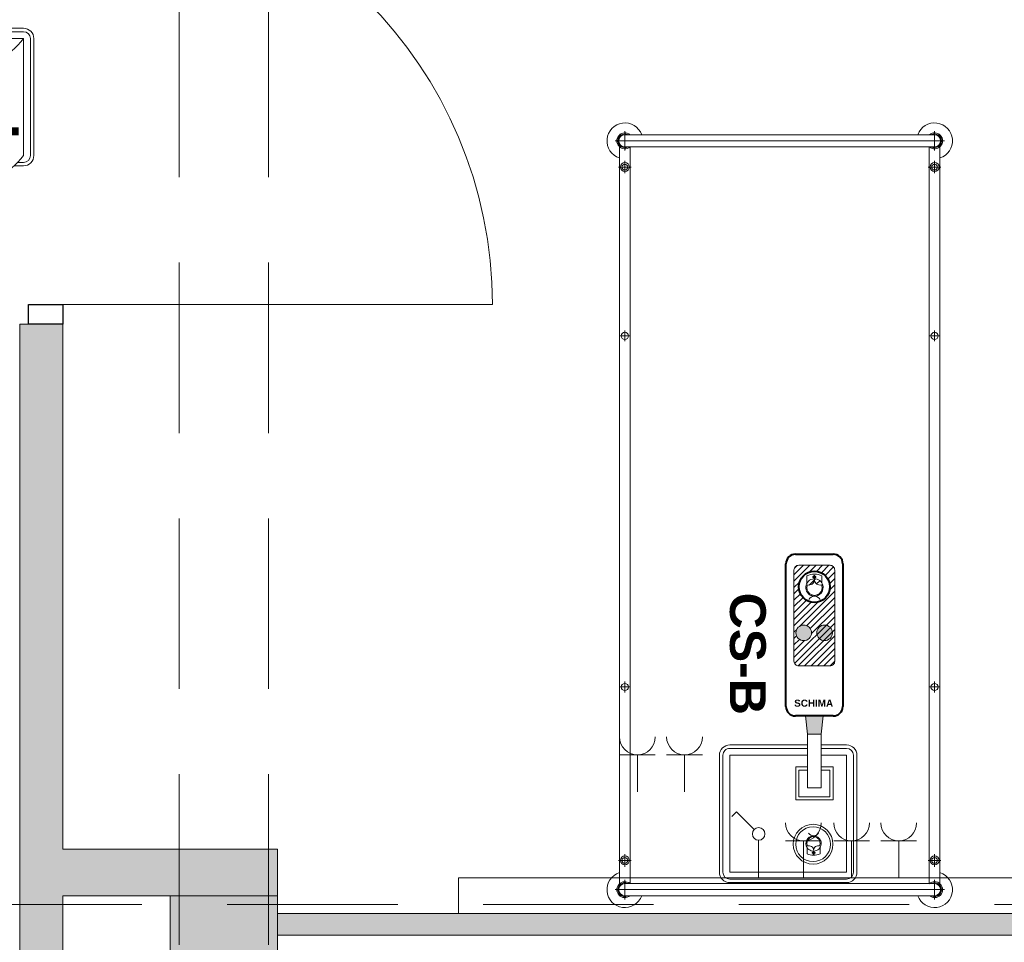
# Model space of a CAD drawing. Header units: centimetres. Extents: x -1316 to 21770, y -8842 to 3590.
# Tile 117 of 125: x 530 to 805, y 1850 to 2108. Entities that reach past the tile are written whole.
import ezdxf

# ---------------------------------------------------------------- set-up
doc = ezdxf.new("R2010")
doc.units = ezdxf.units.CM
doc.linetypes.add('Hidden', pattern=[71.4375, 47.625, -23.8125])
doc.linetypes.add('Ukryte', pattern=[71.438, 47.625, -23.813])
for name, color, linetype, lineweight in [('A-AREA-IDEN', 2, 'Continuous', 13), ('A-DETL-GENF', 92, 'Continuous', 9), ('A-DETL-HDLN', 90, 'Ukryte', 9), ('A-DETL-MEDM', 33, 'Continuous', 13), ('A-DOOR', 31, 'Continuous', 13), ('A-WALL', 113, 'Continuous', 13), ('A-WALL-PATT', 111, 'Continuous', 13), ('I-FURN', 30, 'Continuous', 9), ('PRZYW_Elementy_inst_przyw', 7, 'Continuous', 9), ('Q-SPCQ', 91, 'Continuous', 9), ('S-COLS', 52, 'Continuous', 13)]:
    doc.layers.add(name, color=color, linetype=linetype, lineweight=lineweight)
doc.styles.add('adam', font='arialbd.ttf')
doc.styles.add('Arial_11', font='arial.ttf', dxfattribs={"width": 0.85, "height": 23})

# ---------------------------------------------------------------- blocks, each defined once
blk = doc.blocks.new('M_Concrete-Square-Column - 300 x 300mm-1794508-5_piętro III __10_50 m_ - stan projektowany')
at = {"layer": 'S-COLS', "lineweight": 9}
blk.add_hatch(color=254, dxfattribs=at).paths.add_polyline_path([(15, -15), (15, 15), (-15, 15), (-15, -15)], flags=0)
for p, q in [((15, 15), (-15, 15)), ((-15, 15), (-15, -15)), ((15, -15), (15, 15)), ((-15, -15), (15, -15))]:
    blk.add_line(p, q, dxfattribs=at)
blk = doc.blocks.new('łóżko 195x90 typ FAMED _102039_ - łóżko 195x90 typ FAMED _102039_-832813-5_piętro III __10_50 m_ - stan projektowany')
at = {"layer": 'I-FURN'}
for p, q in [((-43.25, 102.02), (-43.25, 107.47)), ((43.25, 102.02), (43.25, 107.47)), ((-45.98, 104.75), (45.97, 104.75)), ((-43.25, 106.45), (43.25, 106.45)), ((-44.75, 103.1), (-44.75, -102.61)), ((-43.25, 103.05), (43.25, 103.05)), ((-41.75, -102.55), (-41.75, 103.1)), ((41.75, -102.61), (41.75, 103.05)), ((44.75, 103.1), (44.75, -102.61)), ((-45, 96.6), (-41.5, 96.6)), ((-43.25, 94.85), (-43.25, 98.35)), ((45, 96.6), (41.5, 96.6)), ((43.25, 94.85), (43.25, 98.35)), ((-43.25, 49.69), (-43.25, 46.69)), ((43.25, 49.69), (43.25, 46.69)), ((-44.75, 48.19), (-41.75, 48.19)), ((44.75, 48.19), (41.75, 48.19)), ((-43.25, -48.31), (-43.25, -51.31)), ((43.25, -48.31), (43.25, -51.31)), ((-44.75, -49.81), (-41.75, -49.81)), ((44.75, -49.81), (41.75, -49.81)), ((-43.25, -95.18), (-43.25, -98.68)), ((43.25, -95.18), (43.25, -98.68)), ((-45, -96.93), (-41.5, -96.93)), ((45, -96.93), (41.5, -96.93)), ((-43.25, -101.53), (-43.25, -106.98)), ((43.25, -101.53), (43.25, -106.98)), ((45.97, -104.25), (-45.98, -104.25)), ((-43.25, -102.55), (43.25, -102.55)), ((-43.25, -105.95), (43.25, -105.95))]:
    blk.add_line(p, q, dxfattribs=at)
for centre, radius in [((-43.25, 96.6), 1.25), ((-43.25, 96.6), 0.8), ((43.25, 96.6), 1.25), ((43.25, 96.6), 0.8), ((-43.25, 48.19), 1), ((43.25, 48.19), 1), ((-43.25, -49.81), 1), ((43.25, -49.81), 1), ((-43.25, -96.93), 1.25), ((-43.25, -96.93), 0.8), ((43.25, -96.93), 1.25), ((43.25, -96.93), 0.8)]:
    blk.add_circle(centre, radius, dxfattribs=at)
for centre, radius, start, end in [((-43.25, 104.75), 5, 19.8769, 252.5424), ((43.25, 104.75), 5, 287.4576, 160.1231), ((-43.25, 104.75), 2.23, 49.8221, 312.3887), ((-43.25, 104.75), 1.93, 62.0207, 297.9793), ((-43.25, 104.75), 1.7, 90, 270), ((43.25, 104.75), 2.23, 229.8221, 130.1779), ((43.25, 104.75), 1.93, 242.0207, 117.9793), ((43.25, 104.75), 1.7, 270, 90), ((-43.25, -104.25), 5, 107.4576, 340.1231), ((43.25, -104.25), 5, 199.8769, 72.5424), ((-43.25, -104.25), 2.23, 49.8221, 310.1779), ((-43.25, -104.25), 1.93, 62.0207, 297.9793), ((-43.25, -104.25), 1.7, 90, 270), ((43.25, -104.25), 2.23, 229.8221, 130.1779), ((43.25, -104.25), 1.93, 242.0207, 117.9793), ((43.25, -104.25), 1.7, 270, 90)]:
    blk.add_arc(centre, radius, start, end, dxfattribs=at)
blk = doc.blocks.new('Panel Gazowo Oswietleniowy 2 - Type 1-2423792-5_piętro III __10_50 m_ - stan projektowany')
at = {"layer": 'Q-SPCQ'}
for p, q in [((-112.5, 47.33), (-102.5, 47.33)), ((-107.5, 47.33), (-107.5, 37)), ((-99.33, 47.33), (-89.33, 47.33)), ((-94.33, 47.33), (-94.33, 37)), ((-79.82, 31.43), (-81.13, 30.12)), ((-74.88, 26.48), (-79.82, 31.43)), ((-73.64, 13), (-73.64, 23.5)), ((-66.13, 23.33), (-56.13, 23.33)), ((-61.13, 23.33), (-61.13, 13)), ((-52.67, 23.33), (-42.67, 23.33)), ((-47.67, 23.33), (-47.67, 13)), ((-39.5, 23.33), (-29.5, 23.33)), ((-34.5, 23.33), (-34.5, 13)), ((-157.5, 3), (-157.5, 13)), ((-157.5, 13), (182.5, 13))]:
    blk.add_line(p, q, dxfattribs=at)
blk.add_circle((-73.64, 25.25), 1.75, dxfattribs=at)
for centre, end in [((-107.5, 52.33), 0), ((-94.33, 52.33), 0), ((-61.13, 28.33), 360), ((-47.67, 28.33), 360), ((-34.5, 28.33), 360)]:
    blk.add_arc(centre, 5, 180, end, dxfattribs=at)
blk = doc.blocks.new('DRZWI 1S - automatyczna etykieta - Drzwi 120-2381684-5_piętro III __10_50 m_ - stan projektowany')
at = {"layer": 'A-DETL-GENF'}
for p, q in [((-65.5, 6), (-65.5, -3.5)), ((-60, 6), (-65.5, 6)), ((-60, -3.5), (-60, 6)), ((65.5, 6), (60, 6)), ((60, 6), (60, -3.5)), ((65.5, -3.5), (65.5, 6)), ((-65.5, -3.5), (-60, -3.5)), ((60, -3.5), (65.5, -3.5))]:
    blk.add_line(p, q, dxfattribs=at)
at = {"layer": 'A-DETL-MEDM', "lineweight": 25}
for p, q in [((-60, 6), (-65.5, 6)), ((-65.5, 6), (-65.5, -3.5)), ((-60, -3.5), (-60, 6)), ((60, -3.5), (60, 6)), ((60, 6), (65.5, 6)), ((65.5, 6), (65.5, -3.5)), ((-65.5, -3.5), (-60, -3.5)), ((65.5, -3.5), (60, -3.5))]:
    blk.add_line(p, q, dxfattribs=at)
at = {"layer": 'A-DOOR'}
blk.add_line((60, 6), (60, 126), dxfattribs=at)
blk.add_arc((60, 6), 120, 90, 180, dxfattribs=at)
blk = doc.blocks.new('LN-4kB')
for centre in [(0, 9.5), (0, -23.14)]:
    blk.add_arc(centre, 20.48, 217.175, 322.825)
at = {"layer": 'PRZYW_Elementy_inst_przyw'}
for p, q in [((16.32, 0), (-16.32, 0)), ((-16.32, -0.96), (16.32, -0.96)), ((-19.2, -2.88), (-19.2, -35.52)), ((-18.24, -2.88), (-18.24, -35.52)), ((18.24, -2.88), (18.24, -35.52)), ((19.2, -35.52), (19.2, -2.88)), ((-16.32, -37.44), (-14.67, -37.44)), ((-16.32, -38.4), (-13.67, -38.4)), ((13.67, -38.4), (16.32, -38.4)), ((14.67, -37.44), (16.32, -37.44))]:
    blk.add_line(p, q, dxfattribs=at)
at = {"layer": 'PRZYW_Elementy_inst_przyw', "color": 7}
for p, q in [((-16.32, -35.52), (-16.32, -2.88)), ((-16.32, -2.88), (16.32, -2.88)), ((16.32, -2.88), (16.32, -35.52))]:
    blk.add_line(p, q, dxfattribs=at)
at = {"layer": 'PRZYW_Elementy_inst_przyw'}
for centre, radius, start, end in [((-16.32, -2.88), 2.88, 90, 180), ((16.32, -2.88), 2.88, 0, 90), ((-16.32, -2.88), 1.92, 90, 180), ((16.32, -2.88), 1.92, 0, 90), ((-16.32, -35.52), 2.88, 180, 270), ((-16.32, -35.52), 1.92, 180, 270), ((16.32, -35.52), 2.88, 270, 0), ((16.32, -35.52), 1.92, 270, 0)]:
    blk.add_arc(centre, radius, start, end, dxfattribs=at)
at = {"layer": 'PRZYW_Elementy_inst_przyw', "color": 150, "lineweight": 5, "insert": (-10.49, -15.87), "char_height": 2.5, "width": 28.6554, "attachment_point": 1, "style": 'adam'}
blk.add_mtext('{\\H5.6x;\\C256;NL}', dxfattribs=at)
blk = doc.blocks.new('Ikona')
at = {"layer": 'PRZYW_Elementy_inst_przyw'}
h = blk.add_hatch(color=1, dxfattribs=at)
h.dxf.hatch_style = 1
h.paths.add_polyline_path([(-1065.97, 3801.31), (-1066.17, 3801.31), (-1066.17, 3801.08), (-1065.97, 3801.08)])
h.paths.add_polyline_path([(-1065.97, 3801.08), (-1066.17, 3801.08), (-1066.17, 3800.87), (-1065.97, 3800.87)])
h.paths.add_polyline_path([(-1065.74, 3801.08), (-1065.97, 3801.08), (-1065.97, 3800.87), (-1065.74, 3800.87)])
h.paths.add_polyline_path([(-1066.17, 3801.08), (-1066.41, 3801.08), (-1066.41, 3800.87), (-1066.17, 3800.87)])
h.paths.add_polyline_path([(-1065.97, 3800.87), (-1066.17, 3800.87), (-1066.17, 3800.64), (-1065.97, 3800.64)])
at = {"layer": 'PRZYW_Elementy_inst_przyw', "color": 1}
for p, q in [((-1067.65, 3799.71), (-1067.65, 3801.21)), ((-1064.49, 3799.71), (-1064.49, 3801.21))]:
    blk.add_line(p, q, dxfattribs=at)
for points in [[(-1066.17, 3801.31), (-1065.97, 3801.31), (-1065.97, 3800.64), (-1066.17, 3800.64)], [(-1065.74, 3801.08), (-1065.74, 3800.87), (-1066.41, 3800.87), (-1066.41, 3801.08)]]:
    blk.add_lwpolyline(points, close=True, dxfattribs=at)
for centre, radius, start, end in [((-1066.07, 3798.03), 3.55, 63.5398, 116.4602), ((-1066.07, 3798.74), 1.85, 31.7978, 276.8309), ((-1066.06, 3798.68), 1.6, 156.7793, 23.2207), ((-1066.07, 3798.72), 1.65, 89.6447, 89.8927), ((-1066.08, 3798.74), 1.86, 277.2029, 31.4258), ((-1066.07, 3795.45), 1.43, 32.8175, 147.1825)]:
    blk.add_arc(centre, radius, start, end, dxfattribs=at)
at = {"layer": 'PRZYW_Elementy_inst_przyw', "color": 1, "lineweight": 5}
for centre, start, end in [((-1067.2, 3800.4), 253.1892, 358.3615), ((-1064.92, 3800.4), 181.6385, 286.8108)]:
    blk.add_arc(centre, 1.14, start, end, dxfattribs=at)
blk = doc.blocks.new('CS-B')
at = {"layer": 'PRZYW_Elementy_inst_przyw', "lineweight": 5}
for color, points in [(252, [(-9.2, -41.4), (-5.42, -41.4), (-4.88, -46.5), (-9.75, -46.5)]), (256, [(-2.15, -69.7, 1), (-6.52, -69.7, 1)])]:
    blk.add_hatch(color=color, dxfattribs=at).paths.add_polyline_path(points)
h = blk.add_hatch(dxfattribs=at)
h.set_pattern_fill('ANSI31', color=252, scale=0.395406, angle=180, style=0)
h.set_pattern_definition([(225, (-523.8423, 9872.2787), (0.88771144, -0.88771144), [])])
h.paths.add_polyline_path([(-11.68, -60.46), (-2.94, -60.46, -0.414214), (-1.62, -61.77), (-1.62, -87.24, -0.414214), (-2.94, -88.55), (-11.68, -88.55, -0.414214), (-13, -87.24), (-13, -61.77, -0.414214)])
h.paths.add_polyline_path([(-2.96, -82.55, 1), (-11.66, -82.55, 1)], flags=16)
h.paths.add_polyline_path([(-2.15, -69.7, 1), (-6.52, -69.7, 1)], flags=16)
h.paths.add_polyline_path([(-9.41, -83.63, 1.700181), (-7.33, -79.89, 0.030049), (-7.62, -79.91, 0.544216)], flags=0)
h.paths.add_polyline_path([(-5.4, -83.1, 1.517175), (-9.28, -83.1, -0.49408), (-7.34, -84.49, -0.49408)], flags=0)
h.paths.add_polyline_path([(-7.77, -85.42), (-7.46, -85.42), (-7.46, -85.73), (-7.19, -85.73), (-7.19, -85.42), (-6.88, -85.42), (-6.88, -85.16), (-7.19, -85.16), (-7.19, -84.85), (-7.46, -84.85), (-7.46, -85.16), (-7.77, -85.16)], flags=0)
h = blk.add_hatch(color=256, dxfattribs=at)
edge = h.paths.add_edge_path()
edge.add_arc((-10.15, -69.7), 2.18, 0, 360)
at = {"layer": 'PRZYW_Elementy_inst_przyw'}
for p, q in [((16.32, 0), (-16.32, 0)), ((-19.2, -2.88), (-19.2, -22.6)), ((-18.24, -2.88), (-18.24, -22.35)), ((18.24, -2.88), (18.24, -35.52)), ((19.2, -35.52), (19.2, -2.88)), ((-19.2, -22.6), (-19.2, -35.52)), ((-18.24, -22.35), (-18.24, -35.52)), ((-16.32, -37.44), (-9.2, -37.44)), ((-16.32, -38.4), (-9.2, -38.4)), ((-5.42, -37.44), (16.32, -37.44)), ((-5.42, -38.4), (16.32, -38.4))]:
    blk.add_line(p, q, dxfattribs=at)
at = {"layer": 'PRZYW_Elementy_inst_przyw', "color": 0}
blk.add_line((-16.32, -0.96), (16.32, -0.96), dxfattribs=at)
at = {"layer": 'PRZYW_Elementy_inst_przyw', "color": 252}
for p, q in [((-9.75, -46.5), (-9.2, -41.4)), ((-5.91, -41.4), (-8.71, -41.4)), ((-4.88, -46.5), (-5.42, -41.4))]:
    blk.add_line(p, q, dxfattribs=at)
at = {"layer": 'PRZYW_Elementy_inst_przyw', "lineweight": 40}
for p, q in [((-12.6, -46.5), (-2.02, -46.5)), ((-15.24, -89), (-15.24, -49.13)), ((0.62, -49.13), (0.62, -89)), ((-2.02, -91.64), (-12.6, -91.64))]:
    blk.add_line(p, q, dxfattribs=at)
at = {"layer": 'PRZYW_Elementy_inst_przyw', "color": 7}
for points in [[(-16.32, -21.91), (-16.32, -2.88), (16.32, -2.88), (16.32, -35.52), (-5.42, -35.52)], [(-9.2, -35.52), (-16.32, -35.52), (-16.32, -21.91)]]:
    blk.add_lwpolyline(points, dxfattribs=at)
at = {"layer": 'PRZYW_Elementy_inst_przyw', "linetype": 'Continuous', "lineweight": 5}
blk.add_lwpolyline([(-9.2, -32.3), (-12.52, -32.3), (-12.52, -23.11), (-2.09, -23.11), (-2.09, -32.3), (-5.42, -32.3)], dxfattribs=at)
at = {"layer": 'PRZYW_Elementy_inst_przyw', "linetype": 'Hidden', "lineweight": 5}
blk.add_lwpolyline([(-9.2, -31.34), (-11.63, -31.34), (-11.63, -23.97), (-2.99, -23.97), (-2.99, -31.34), (-5.42, -31.34)], dxfattribs=at)
at = {"layer": 'PRZYW_Elementy_inst_przyw', "lineweight": 5}
blk.add_lwpolyline([(-9.2, -26.45), (-5.42, -26.45), (-5.42, -41.4), (-9.2, -41.4)], close=True, dxfattribs=at)
at = {"layer": 'PRZYW_Elementy_inst_przyw'}
blk.add_lwpolyline([(-2.94, -60.46, -0.414214), (-1.62, -61.77), (-1.62, -87.24, -0.414214), (-2.94, -88.55), (-11.68, -88.55, -0.414214), (-13, -87.24), (-13, -61.77, -0.414214), (-11.68, -60.46)], format="xyb", close=True, dxfattribs=at)
at = {"layer": 'PRZYW_Elementy_inst_przyw', "lineweight": 5}
for radius in [5.55, 4.87]:
    blk.add_circle((-6.96, -10.7), radius, dxfattribs=at)
at = {"layer": 'PRZYW_Elementy_inst_przyw'}
for centre in [(-10.15, -69.7), (-4.34, -69.7)]:
    blk.add_circle(centre, 2.18, dxfattribs=at)
at = {"layer": 'PRZYW_Elementy_inst_przyw', "lineweight": 40}
blk.add_circle((-7.31, -82.55), 4.35, dxfattribs=at)
at = {"layer": 'PRZYW_Elementy_inst_przyw'}
for centre, radius, start, end in [((-16.32, -2.88), 2.88, 90, 180), ((16.32, -2.88), 2.88, 0, 90), ((-16.32, -35.52), 2.88, 180, 270), ((-16.32, -35.52), 1.92, 180, 270), ((16.32, -35.52), 2.88, 270, 0), ((16.32, -35.52), 1.92, 270, 0)]:
    blk.add_arc(centre, radius, start, end, dxfattribs=at)
at = {"layer": 'PRZYW_Elementy_inst_przyw', "color": 0}
for centre, start, end in [((-16.32, -2.88), 90, 180), ((16.32, -2.88), 0, 90)]:
    blk.add_arc(centre, 1.92, start, end, dxfattribs=at)
at = {"layer": 'PRZYW_Elementy_inst_przyw', "lineweight": 40}
for centre, start, end in [((-12.6, -49.13), 90, 180), ((-2.02, -49.13), 0, 90), ((-12.6, -89), 180, 270), ((-2.02, -89), 270, 0)]:
    blk.add_arc(centre, 2.64, start, end, dxfattribs=at)
at = {"layer": 'PRZYW_Elementy_inst_przyw', "lineweight": 5, "xscale": 1.155937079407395, "yscale": 1.155937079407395, "zscale": 1.155937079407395}
blk.add_blockref('Ikona', (1225.21, -4402), dxfattribs=at)
at = {"layer": 'PRZYW_Elementy_inst_przyw', "lineweight": 5, "xscale": 1.318019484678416, "yscale": 1.318019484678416, "zscale": 1.318019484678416, "rotation": 180}
blk.add_blockref('Ikona', (-1412.43, 4924.47), dxfattribs=at)
at = {"layer": 'PRZYW_Elementy_inst_przyw', "insert": (-1.67, -51.05), "char_height": 3.295, "width": 10.5574, "attachment_point": 1, "rotation": 180, "style": 'adam'}
blk.add_mtext('{\\H0.6x;SCHIMA}', dxfattribs=at)
at = {"layer": 'PRZYW_Elementy_inst_przyw', "lineweight": 5, "insert": (6.26, -80.92), "char_height": 2.5, "width": 68.9633, "attachment_point": 1, "rotation": 90, "style": 'adam'}
blk.add_mtext('{\\H4x;CS-B}', dxfattribs=at)

msp = doc.modelspace()

# ---------------------------------------------------------------- hatches: boundary and pattern name
at = {"layer": 'A-WALL-PATT'}
h = msp.add_hatch(color=9, dxfattribs=at)
h.paths.add_polyline_path([(542.38, 132.33), (542.38, 139.33), (530.38, 139.33), (530.38, 132.33)], flags=0)
h.paths.add_polyline_path([(530.38, 250.33), (542.38, 250.33), (542.38, 515.33), (530.38, 515.33), (530.38, 419.08)], flags=0)
h.paths.add_polyline_path([(542.38, 657.83), (542.38, 660.33), (530.38, 660.33), (530.38, 657.83), (532.88, 657.83)], flags=0)
h.paths.add_polyline_path([(542.38, 781.33), (542.38, 1102.83), (530.38, 1102.83), (530.38, 781.33), (532.88, 781.33)], flags=0)
h.paths.add_polyline_path([(530.38, 1312.83), (542.38, 1312.83), (542.38, 1431.33), (530.38, 1431.33)], flags=0)
h.paths.add_polyline_path([(530.38, 1633.83), (542.38, 1633.83), (542.38, 2022.83), (530.38, 2022.83), (530.38, 1665.12)], flags=0)
h.paths.add_polyline_path([(542.38, 2173.83), (542.38, 2458.83), (530.38, 2458.83), (530.38, 2173.83)], flags=0)
h.paths.add_polyline_path([(530.38, 2593.83), (542.38, 2593.83), (542.38, 2824.33), (530.38, 2824.33), (530.38, 2634.27)], flags=0)
msp.add_hatch(color=9, dxfattribs=at).paths.add_polyline_path([(602.38, 1863.33), (602.38, 1876.33), (542.38, 1876.33), (542.38, 1863.33), (572.38, 1863.33)], flags=0)
h = msp.add_hatch(color=9, dxfattribs=at)
h.paths.add_polyline_path([(1172.38, 1852.33), (1172.38, 1858.33), (602.38, 1858.33), (602.38, 1852.33), (1100.2, 1852.33)], flags=0)
h.paths.add_polyline_path([(1203.38, 1852.33), (1203.38, 1858.33), (1202.38, 1858.33), (1202.38, 1852.33)], flags=0)

# ---------------------------------------------------------------- linework, layer by layer
at = {"layer": 'A-DETL-HDLN'}
for p, q in [((574.88, 420.83), (574.88, 2793.33)), ((599.88, 420.83), (599.88, 2793.33)), ((-1197.62, 1860.83), (1172.38, 1860.83))]:
    msp.add_line(p, q, dxfattribs=at)
at = {"layer": 'A-WALL', "lineweight": 9}
for p, q in [((532.88, 2022.83), (530.38, 2022.83)), ((530.38, 2022.83), (530.38, 1680.33)), ((542.38, 1876.33), (542.38, 2022.83)), ((602.38, 1876.33), (542.38, 1876.33)), ((602.38, 1863.33), (602.38, 1876.33)), ((542.38, 1833.33), (542.38, 1863.33)), ((542.38, 1863.33), (572.38, 1863.33)), ((1172.38, 1858.33), (602.38, 1858.33)), ((602.38, 1852.33), (1172.38, 1852.33))]:
    msp.add_line(p, q, dxfattribs=at)

# ---------------------------------------------------------------- block references
at = {"layer": 'A-DOOR', "rotation": 269.9999999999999}
msp.add_blockref('DRZWI 1S - automatyczna etykieta - Drzwi 120-2381684-5_piętro III __10_50 m_ - stan projektowany', (536.38, 2088.33), dxfattribs=at)
at = {"layer": 'I-FURN', "rotation": 180}
msp.add_blockref('łóżko 195x90 typ FAMED _102039_ - łóżko 195x90 typ FAMED _102039_-832813-5_piętro III __10_50 m_ - stan projektowany', (742.63, 1969.77), dxfattribs=at)
at = {"layer": 'PRZYW_Elementy_inst_przyw', "color": 252, "lineweight": 5}
msp.add_blockref('LN-4kB', (515.13, 2105.43), dxfattribs=at)
at = {"layer": 'PRZYW_Elementy_inst_przyw', "lineweight": 5, "rotation": 180}
msp.add_blockref('CS-B', (745, 1867), dxfattribs=at)
at = {"layer": 'Q-SPCQ'}
msp.add_blockref('Panel Gazowo Oswietleniowy 2 - Type 1-2423792-5_piętro III __10_50 m_ - stan projektowany', (810.38, 1855.33), dxfattribs=at)
at = {"layer": 'S-COLS', "lineweight": 9}
msp.add_blockref('M_Concrete-Square-Column - 300 x 300mm-1794508-5_piętro III __10_50 m_ - stan projektowany', (587.38, 1848.33), dxfattribs=at)

# ---------------------------------------------------------------- texts
at = {"layer": 'A-AREA-IDEN', "color": 0, "char_height": 23, "attachment_point": 7, "line_spacing_factor": 0.936439, "style": 'Arial_11'}
for s, insert, width in [('\\pxt3.69565,7.3913,11.08696,14.78261,18.47826,22.17391,25.86957,29.56522,33.26087,36.95652,40.65217,44.34783,48.04348,51.73913,55.43478,59.13043,62.82609,66.52174,70.21739,73.91304,77.6087,81.30435,85,88.69565,92.3913,96.08696,99.78261,103.47826,107.17391,110.86957,114.56522,118.26087;{Gab.\\Pdiag-zab.}', (414.35, 2064.1), 111.86), ('\\pxt3.69565,7.3913,11.08696,14.78261,18.47826,22.17391,25.86957,29.56522,33.26087,36.95652,40.65217,44.34783,48.04348,51.73913,55.43478,59.13043,62.82609,66.52174,70.21739,73.91304,77.6087,81.30435,85,88.69565,92.3913,96.08696,99.78261,103.47826,107.17391,110.86957,114.56522,118.26087;{Korytarz}', (414.71, 1945.65), 100.64)]:
    msp.add_mtext(s, dxfattribs=dict(at, insert=insert, width=width))

doc.saveas('drawing.dxf')
